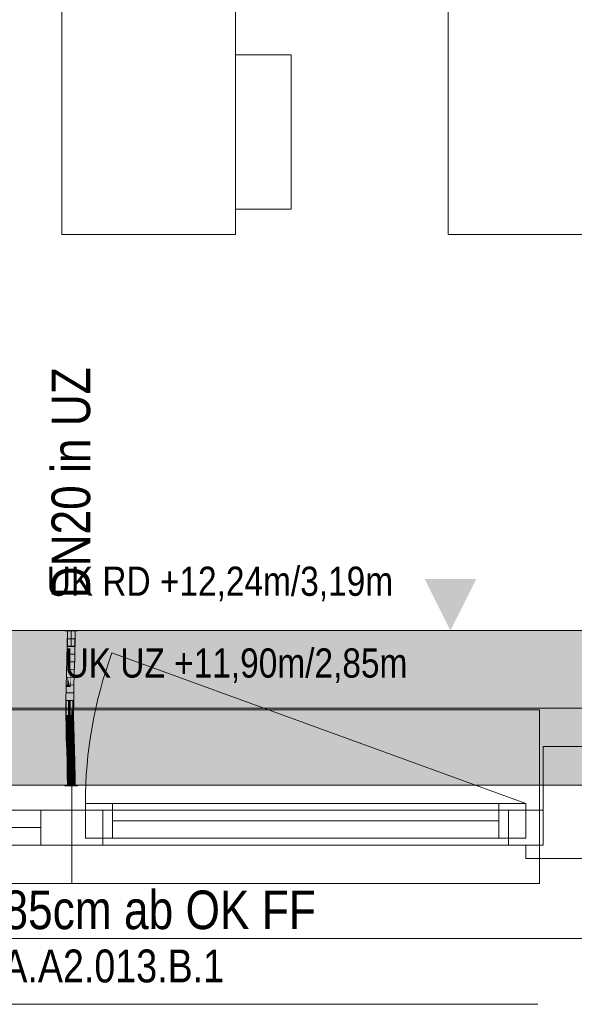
# Model space of a CAD drawing. Extents: x -620 to 300, y 62 to 1112.
# Tile 42 of 95: x -211 to -182, y 369 to 420. Entities that reach past the tile are written whole.
import ezdxf
from ezdxf.lldxf.tags import DXFTag

# ---------------------------------------------------------------- set-up
doc = ezdxf.new("R2010")
doc.units = 0
doc.layers.get('0').update_dxf_attribs({"lineweight": 13})
for name, color, linetype, lineweight, true_color in [('00_Beschriftung UZ', 3, 'Continuous', 13, 0x00ff00), ('30 -33 Aussenwände- 7 Fassade_ Elemente', 7, 'Continuous', 9, 0x00aacc), ('30 -35 Decken- 1 Konstruktion-Träger- Stahlbeton', 7, 'grob-A06G9S5M8I', 13, 0x33aa00), ('60- 61 allgemeine Ausstattung- 1 Möbel', 7, 'Continuous', 9, 0x00cccc), ('70 -72 Beschriftung- 1 Beschriftung allgemein', 7, 'Continuous', 9, 0xff6633), ('E_Leerrohr 20', 7, 'Continuous', 13, 0xcc0099), ('E_Leerrohr 20-Shading', 7, 'Continuous', 13, 0xcc0099), ('iwb_Schraffur_Unterzug', 7, 'Continuous', 5, 0xffffcc)]:
    doc.layers.add(name, color=color, linetype=linetype, lineweight=lineweight, true_color=true_color)
for name, color, linetype, lineweight in [('60- 61 allgemeine Ausstattung- 4 Terrassen', 7, 'Continuous', 9), ('70 -71 Achsen- 1 Gebäudeachsen', 7, 'STRICHPUNKT2-A06G9S5N8I', 18), ('Detailelementbeschriftung', 7, 'Continuous', 9)]:
    doc.layers.add(name, color=color, linetype=linetype, lineweight=lineweight)
doc.styles.get("Standard").update_dxf_attribs({"font": 'ARIALN.TTF'})
tags = doc.linetypes.add('grob-A06G9S5M8I', pattern=[14, 3, -8, 3]).pattern_tags.tags
tags[8:9] = [DXFTag(74, 4), DXFTag(75, 0), DXFTag(340, '0'), DXFTag(46, 0.0), DXFTag(50, 0.0), DXFTag(44, 0.0), DXFTag(45, 0.0)]
tags[6:7] = [DXFTag(74, 4), DXFTag(75, 0), DXFTag(340, '0'), DXFTag(46, 0.0), DXFTag(50, 0.0), DXFTag(44, 0.0), DXFTag(45, 0.0)]
tags[4:5] = [DXFTag(74, 4), DXFTag(75, 0), DXFTag(340, '0'), DXFTag(46, 0.0), DXFTag(50, 0.0), DXFTag(44, 0.0), DXFTag(45, 0.0)]
tags = doc.linetypes.add('STRICHPUNKT2', pattern=[12.7, 6.35, -3.175, 0, -3.175]).pattern_tags.tags
tags[10:11] = [DXFTag(74, 4), DXFTag(75, 0), DXFTag(340, '0'), DXFTag(46, 0.0), DXFTag(50, 0.0), DXFTag(44, 0.0), DXFTag(45, 0.0)]
tags[8:9] = [DXFTag(74, 4), DXFTag(75, 0), DXFTag(340, '0'), DXFTag(46, 0.0), DXFTag(50, 0.0), DXFTag(44, 0.0), DXFTag(45, 0.0)]
tags[6:7] = [DXFTag(74, 4), DXFTag(75, 0), DXFTag(340, '0'), DXFTag(46, 0.0), DXFTag(50, 0.0), DXFTag(44, 0.0), DXFTag(45, 0.0)]
tags[4:5] = [DXFTag(74, 4), DXFTag(75, 0), DXFTag(340, '0'), DXFTag(46, 0.0), DXFTag(50, 0.0), DXFTag(44, 0.0), DXFTag(45, 0.0)]
tags = doc.linetypes.add('STRICHPUNKT2-A06G9S5N8I', pattern=[12.7, 6.35, -3.175, 0, -3.175]).pattern_tags.tags
tags[10:11] = [DXFTag(74, 4), DXFTag(75, 0), DXFTag(340, '0'), DXFTag(46, 0.0), DXFTag(50, 0.0), DXFTag(44, 0.0), DXFTag(45, 0.0)]
tags[8:9] = [DXFTag(74, 4), DXFTag(75, 0), DXFTag(340, '0'), DXFTag(46, 0.0), DXFTag(50, 0.0), DXFTag(44, 0.0), DXFTag(45, 0.0)]
tags[6:7] = [DXFTag(74, 4), DXFTag(75, 0), DXFTag(340, '0'), DXFTag(46, 0.0), DXFTag(50, 0.0), DXFTag(44, 0.0), DXFTag(45, 0.0)]
tags[4:5] = [DXFTag(74, 4), DXFTag(75, 0), DXFTag(340, '0'), DXFTag(46, 0.0), DXFTag(50, 0.0), DXFTag(44, 0.0), DXFTag(45, 0.0)]

# ---------------------------------------------------------------- blocks, each defined once
blk = doc.blocks.new('Shading-A06G9S4Q8I', base_point=(-207.94, 385.55))
at = {"layer": 'E_Leerrohr 20-Shading', "color": 223, "true_color": 0xc67fb4}
for points in [[(-208.221, 388.453), (-208.28, 388.453), (-208.227, 387.731), (-208.286, 387.732)], [(-207.88, 388.453), (-207.938, 388.453), (-207.886, 387.726), (-207.944, 387.726)], [(-208.227, 387.731), (-208.286, 387.732), (-208.244, 387.007), (-208.301, 387.009)], [(-208.243, 387.007), (-208.227, 387.731), (-208.244, 387.007)], [(-207.89, 387.726), (-207.944, 387.726), (-207.917, 386.999), (-207.96, 387)], [(-207.901, 386.999), (-207.886, 387.726), (-207.917, 386.999), (-207.89, 387.726)], [(-208.244, 387.007), (-208.301, 387.009), (-208.267, 386.283), (-208.321, 386.284)], [(-208.267, 386.283), (-208.263, 386.283), (-208.244, 387.007), (-208.243, 387.007)], [(-208.263, 386.283), (-208.262, 386.283), (-208.243, 387.007)], [(-207.941, 387), (-207.96, 387), (-207.966, 386.275), (-207.979, 386.275)], [(-207.95, 386.274), (-207.917, 386.999), (-207.966, 386.275), (-207.941, 387)], [(-207.921, 386.274), (-207.901, 386.999), (-207.95, 386.274), (-207.917, 386.999)], [(-208.285, 385.688), (-208.267, 386.283), (-208.34, 385.559), (-208.321, 386.284)], [(-208.289, 385.557), (-208.281, 385.557), (-208.285, 385.688), (-208.268, 386.057)], [(-208.285, 385.688), (-208.271, 385.993), (-208.267, 386.283), (-208.263, 386.283)], [(-208.271, 385.993), (-208.268, 386.057), (-208.263, 386.283), (-208.262, 386.283)], [(-207.966, 386.275), (-207.979, 386.275), (-207.991, 385.551), (-207.999, 385.551)], [(-207.983, 385.551), (-207.95, 386.274), (-207.991, 385.551), (-207.966, 386.275)], [(-207.94, 385.55), (-207.921, 386.274), (-207.983, 385.551), (-207.95, 386.274)], [(-208.291, 385.558), (-208.34, 385.559), (-208.314, 384.831), (-208.353, 384.832)], [(-208.285, 385.688), (-208.34, 385.559), (-208.291, 385.558)], [(-208.304, 384.831), (-208.289, 385.557), (-208.314, 384.831), (-208.291, 385.558)], [(-208.295, 384.831), (-208.281, 385.557), (-208.304, 384.831), (-208.289, 385.557)], [(-208.289, 385.557), (-208.285, 385.688), (-208.291, 385.558)], [(-208.009, 384.828), (-207.991, 385.551), (-208.012, 384.828), (-207.996, 385.551)], [(-207.996, 385.551), (-207.999, 385.551), (-208.012, 384.828)], [(-208.006, 384.828), (-207.983, 385.551), (-208.009, 384.828), (-207.991, 385.551)], [(-208.005, 384.828), (-207.983, 385.551), (-207.995, 385.156)], [(-208.005, 384.828), (-207.953, 384.827), (-207.983, 385.551), (-207.94, 385.55)], [(-208.006, 384.828), (-208.005, 384.828), (-207.995, 385.156)], [(-208.319, 384.104), (-208.316, 384.47), (-208.357, 384.104), (-208.355, 384.471)], [(-208.316, 384.47), (-208.314, 384.831), (-208.355, 384.471), (-208.353, 384.832)], [(-208.306, 384.104), (-208.304, 384.831), (-208.319, 384.104), (-208.314, 384.831)], [(-208.298, 384.104), (-208.295, 384.831), (-208.306, 384.104), (-208.304, 384.831)], [(-208.011, 384.105), (-208.008, 384.465), (-208.015, 384.105), (-208.014, 384.465)], [(-208.014, 384.465), (-208.012, 384.465), (-208.012, 384.828), (-208.009, 384.828)], [(-208.012, 384.465), (-208.008, 384.465), (-208.009, 384.828), (-208.006, 384.828)], [(-208.011, 384.105), (-207.957, 384.105), (-208.008, 384.465), (-207.955, 384.464)], [(-208.008, 384.465), (-207.955, 384.464), (-208.005, 384.828), (-207.953, 384.827)], [(-208.008, 384.465), (-208.005, 384.828), (-208.008, 384.538)], [(-208.005, 384.828), (-208.006, 384.828), (-208.008, 384.538)], [(-208.319, 384.104), (-208.357, 384.104), (-208.306, 383.493), (-208.349, 383.492)], [(-208.296, 383.493), (-208.306, 384.104), (-208.306, 383.493), (-208.319, 384.104)], [(-208.29, 383.494), (-208.298, 384.104), (-208.296, 383.493), (-208.306, 384.104)], [(-208.011, 384.105), (-208.015, 384.105), (-207.998, 383.499), (-208.007, 383.499)], [(-207.949, 383.5), (-207.957, 384.105), (-207.998, 383.499), (-208.011, 384.105)], [(-208.306, 383.493), (-208.349, 383.492), (-208.28, 382.884), (-208.334, 382.882)], [(-208.277, 382.884), (-208.296, 383.493), (-208.28, 382.884), (-208.306, 383.493)], [(-208.275, 382.884), (-208.29, 383.494), (-208.277, 382.884), (-208.296, 383.493)], [(-207.972, 382.892), (-207.998, 383.499), (-207.993, 382.892), (-208.007, 383.499)], [(-208.007, 383.499), (-208.007, 383.499), (-207.993, 382.892)], [(-207.934, 382.893), (-207.949, 383.5), (-207.972, 382.892), (-207.998, 383.499)], [(-208.28, 382.884), (-208.334, 382.882), (-208.272, 382.715), (-208.313, 382.715)], [(-208.313, 382.715), (-208.334, 382.882), (-208.329, 382.714)], [(-208.268, 382.645), (-208.27, 382.715), (-208.28, 382.884), (-208.277, 382.884)], [(-208.27, 382.715), (-208.275, 382.884), (-208.277, 382.884)], [(-207.987, 382.717), (-207.964, 382.717), (-207.993, 382.892), (-207.972, 382.892)], [(-207.964, 382.717), (-207.929, 382.718), (-207.972, 382.892), (-207.934, 382.893)], [(-208.316, 382.273), (-208.257, 382.275), (-208.329, 382.714), (-208.313, 382.715)], [(-208.313, 382.715), (-208.257, 382.275), (-208.272, 382.715), (-208.268, 382.645)], [(-207.974, 382.283), (-207.941, 382.284), (-207.987, 382.717), (-207.964, 382.717)], [(-207.941, 382.284), (-207.974, 382.283), (-207.911, 381.675), (-207.957, 381.674)], [(-207.941, 382.284), (-207.916, 382.285), (-207.964, 382.717), (-207.929, 382.718)], [(-207.898, 381.676), (-207.916, 382.285), (-207.911, 381.675), (-207.941, 382.284)], [(-208.257, 382.275), (-208.316, 382.273), (-208.24, 381.667), (-208.298, 381.666)], [(-208.24, 381.667), (-208.298, 381.666), (-208.227, 381.06), (-208.285, 381.059)], [(-208.226, 381.06), (-208.24, 381.667), (-208.227, 381.06), (-208.24, 381.667)], [(-207.911, 381.675), (-207.957, 381.674), (-207.889, 381.065), (-207.943, 381.064)], [(-207.885, 381.065), (-207.898, 381.676), (-207.889, 381.065), (-207.911, 381.675)], [(-208.227, 381.06), (-208.285, 381.059), (-208.225, 380.453), (-208.28, 380.453)], [(-208.225, 380.453), (-208.223, 380.453), (-208.227, 381.06), (-208.226, 381.06)], [(-208.223, 380.453), (-208.221, 380.453), (-208.226, 381.06)], [(-207.88, 380.453), (-207.889, 381.065), (-207.938, 380.453), (-207.943, 381.064)], [(-207.88, 380.453), (-207.885, 381.065), (-207.889, 381.065)]]:
    blk.add_solid(points, dxfattribs=at)
at = {"layer": 'E_Leerrohr 20-Shading', "color": 231, "true_color": 0xe17fc9}
for points in [[(-208.08, 388.453), (-208.221, 388.453), (-208.086, 387.729), (-208.227, 387.731)], [(-208.08, 388.453), (-208.086, 387.729), (-208.081, 387.728)], [(-208.081, 387.728), (-208.075, 387.728), (-208.08, 388.453)], [(-208.075, 387.728), (-207.944, 387.726), (-208.08, 388.453), (-207.938, 388.453)], [(-208.086, 387.729), (-208.227, 387.731), (-208.101, 387.004), (-208.243, 387.007)], [(-208.086, 387.729), (-208.101, 387.004), (-208.097, 387.004)], [(-208.097, 387.004), (-208.086, 387.003), (-208.086, 387.729), (-208.081, 387.728)], [(-208.081, 387.728), (-208.086, 387.003), (-208.075, 387.728), (-208.064, 387.003)], [(-208.064, 387.003), (-207.96, 387), (-208.075, 387.728), (-207.944, 387.726)], [(-208.101, 387.004), (-208.243, 387.007), (-208.121, 386.279), (-208.262, 386.283)], [(-208.101, 387.004), (-208.121, 386.279), (-208.119, 386.279)], [(-208.11, 386.279), (-208.097, 387.004), (-208.119, 386.279), (-208.101, 387.004)], [(-208.11, 386.279), (-208.092, 386.278), (-208.097, 387.004), (-208.086, 387.003)], [(-208.086, 387.003), (-208.092, 386.278), (-208.064, 387.003), (-208.05, 386.277)], [(-208.05, 386.277), (-207.979, 386.275), (-208.064, 387.003), (-207.96, 387)], [(-208.268, 386.057), (-208.281, 385.557), (-208.259, 385.557)], [(-208.14, 385.554), (-208.121, 386.279), (-208.268, 386.057), (-208.262, 386.283)], [(-208.14, 385.554), (-208.268, 386.057), (-208.259, 385.557)], [(-208.119, 386.279), (-208.121, 386.279), (-208.136, 385.554), (-208.14, 385.554)], [(-208.122, 385.554), (-208.11, 386.279), (-208.136, 385.554), (-208.119, 386.279)], [(-208.114, 386.015), (-208.122, 385.554), (-208.094, 386.014), (-208.097, 385.553)], [(-208.11, 386.279), (-208.114, 386.015), (-208.092, 386.278), (-208.094, 386.014)], [(-208.092, 386.278), (-208.097, 385.553), (-208.05, 386.277), (-208.037, 385.552)], [(-208.037, 385.552), (-207.999, 385.551), (-208.05, 386.277), (-207.979, 386.275)], [(-208.259, 385.557), (-208.281, 385.557), (-208.249, 384.831), (-208.295, 384.831)], [(-208.249, 384.831), (-208.153, 384.829), (-208.259, 385.557), (-208.145, 385.554)], [(-208.136, 385.554), (-208.14, 385.554), (-208.15, 384.829), (-208.153, 384.829)], [(-208.153, 384.829), (-208.14, 385.554), (-208.145, 385.554)], [(-208.132, 384.829), (-208.122, 385.554), (-208.15, 384.829), (-208.136, 385.554)], [(-208.132, 384.829), (-208.101, 384.829), (-208.122, 385.554), (-208.097, 385.553)], [(-208.097, 385.553), (-208.101, 384.829), (-208.037, 385.552), (-208.027, 384.828)], [(-208.037, 385.552), (-208.027, 384.828), (-207.999, 385.551), (-208.02, 384.828)], [(-208.249, 384.831), (-208.295, 384.831), (-208.247, 384.104), (-208.298, 384.104)], [(-208.155, 384.468), (-208.153, 384.829), (-208.248, 384.469), (-208.249, 384.831)], [(-208.247, 384.104), (-208.157, 384.105), (-208.248, 384.469), (-208.155, 384.468)], [(-208.137, 384.105), (-208.155, 384.468), (-208.157, 384.105)], [(-208.155, 384.468), (-208.134, 384.467), (-208.15, 384.829), (-208.132, 384.829)], [(-208.15, 384.829), (-208.153, 384.829), (-208.155, 384.468)], [(-208.155, 384.468), (-208.137, 384.105), (-208.134, 384.467)], [(-208.132, 384.829), (-208.135, 384.301), (-208.101, 384.829), (-208.102, 384.302)], [(-208.027, 384.828), (-208.101, 384.829), (-208.028, 384.105), (-208.102, 384.105)], [(-208.027, 384.828), (-208.028, 384.105), (-208.025, 384.209)], [(-208.02, 384.828), (-208.027, 384.828), (-208.023, 384.724)], [(-208.023, 384.724), (-208.027, 384.828), (-208.027, 384.621)], [(-208.014, 384.465), (-208.023, 384.724), (-208.025, 384.105), (-208.027, 384.621)], [(-208.014, 384.465), (-208.025, 384.105), (-208.023, 384.105)], [(-208.012, 384.828), (-208.02, 384.828), (-208.014, 384.465), (-208.023, 384.724)], [(-208.014, 384.465), (-208.018, 384.302), (-208.014, 384.302)], [(-208.247, 384.104), (-208.298, 384.104), (-208.253, 383.494), (-208.29, 383.494)], [(-208.253, 383.494), (-208.15, 383.496), (-208.247, 384.104), (-208.163, 384.105)], [(-208.15, 383.496), (-208.149, 383.496), (-208.163, 384.105), (-208.157, 384.105)], [(-208.137, 384.105), (-208.157, 384.105), (-208.135, 383.496), (-208.149, 383.496)], [(-208.135, 384.301), (-208.137, 384.105), (-208.102, 384.302), (-208.102, 384.105)], [(-208.135, 383.496), (-208.1, 383.497), (-208.137, 384.105), (-208.102, 384.105)], [(-208.028, 384.105), (-208.102, 384.105), (-208.043, 383.498), (-208.1, 383.497)], [(-208.04, 383.498), (-208.025, 384.105), (-208.043, 383.498), (-208.028, 384.105)], [(-208.025, 384.105), (-208.04, 383.498), (-208.026, 383.969)], [(-208.04, 383.498), (-208.031, 383.498), (-208.026, 383.969)], [(-208.015, 384.105), (-208.026, 383.969), (-208.02, 383.499), (-208.031, 383.498)], [(-208.028, 384.105), (-208.025, 384.105), (-208.025, 384.209)], [(-208.025, 384.105), (-208.026, 383.969), (-208.023, 384.105)], [(-208.026, 383.969), (-208.015, 384.105), (-208.023, 384.105)], [(-208.018, 384.302), (-208.023, 384.105), (-208.014, 384.302), (-208.015, 384.105)], [(-208.015, 384.105), (-208.02, 383.499), (-208.007, 383.499)], [(-208.253, 383.494), (-208.29, 383.494), (-208.263, 382.884), (-208.275, 382.884)], [(-208.263, 382.884), (-208.134, 382.888), (-208.253, 383.494), (-208.15, 383.496)], [(-208.134, 382.888), (-208.149, 383.496), (-208.15, 383.496)], [(-208.135, 383.496), (-208.149, 383.496), (-208.131, 382.888), (-208.134, 382.888)], [(-208.131, 382.888), (-208.096, 382.889), (-208.135, 383.496), (-208.1, 383.497)], [(-208.04, 383.498), (-208.1, 383.497), (-208.058, 382.89), (-208.096, 382.889)], [(-208.031, 383.498), (-208.04, 383.498), (-208.041, 382.89), (-208.058, 382.89)], [(-208.031, 383.498), (-208.041, 382.89), (-208.02, 383.499), (-208.026, 382.891)], [(-208.02, 383.499), (-208.026, 382.891), (-208.007, 383.499), (-208.001, 382.891)], [(-208.001, 382.891), (-207.993, 382.892), (-208.007, 383.499)], [(-208.27, 382.715), (-208.267, 382.715), (-208.275, 382.884), (-208.263, 382.884)], [(-208.267, 382.715), (-208.129, 382.717), (-208.263, 382.884), (-208.134, 382.888)], [(-208.131, 382.888), (-208.134, 382.888), (-208.129, 382.717)], [(-208.129, 382.717), (-208.093, 382.616), (-208.131, 382.888), (-208.096, 382.889)], [(-208.058, 382.89), (-208.096, 382.889), (-208.06, 382.833)], [(-208.06, 382.833), (-208.096, 382.889), (-208.069, 382.549), (-208.093, 382.616)], [(-208.049, 382.494), (-208.043, 382.805), (-208.069, 382.549), (-208.06, 382.833)], [(-208.043, 382.805), (-208.041, 382.89), (-208.06, 382.833), (-208.058, 382.89)], [(-208.028, 382.781), (-208.043, 382.805), (-208.031, 382.443), (-208.049, 382.494)], [(-208.026, 382.891), (-208.041, 382.89), (-208.028, 382.781), (-208.043, 382.805)], [(-208.028, 382.781), (-208, 382.736), (-208.026, 382.891), (-208.001, 382.891)], [(-208, 382.736), (-207.987, 382.717), (-208.001, 382.891), (-207.993, 382.892)], [(-208.267, 382.715), (-208.27, 382.715), (-208.268, 382.645)], [(-208.257, 382.275), (-208.267, 382.715), (-208.268, 382.645)], [(-208.257, 382.275), (-208.116, 382.279), (-208.267, 382.715), (-208.129, 382.717)], [(-208.116, 382.279), (-208.09, 382.28), (-208.129, 382.717), (-208.093, 382.616)], [(-208.069, 382.549), (-208.093, 382.616), (-208.078, 382.28), (-208.09, 382.28)], [(-208.054, 382.281), (-208.049, 382.494), (-208.078, 382.28), (-208.069, 382.549)], [(-208.031, 382.443), (-208.049, 382.494), (-208.033, 382.282), (-208.054, 382.281)], [(-208.033, 382.282), (-207.995, 382.283), (-208.031, 382.443), (-207.996, 382.343)], [(-208.031, 382.443), (-207.996, 382.343), (-208.028, 382.781), (-208, 382.736)], [(-208.004, 381.673), (-207.957, 381.674), (-207.995, 382.283), (-207.974, 382.283)], [(-207.996, 382.343), (-207.994, 382.337), (-208, 382.736), (-207.987, 382.717)], [(-207.995, 382.283), (-207.995, 382.283), (-207.996, 382.343), (-207.994, 382.337)], [(-207.995, 382.283), (-207.974, 382.283), (-207.994, 382.337)], [(-207.994, 382.337), (-207.974, 382.283), (-207.987, 382.717)], [(-208.116, 382.279), (-208.257, 382.275), (-208.098, 381.671), (-208.24, 381.667)], [(-208.09, 382.28), (-208.116, 382.279), (-208.085, 381.671), (-208.098, 381.671)], [(-208.078, 382.28), (-208.09, 382.28), (-208.088, 381.969)], [(-208.054, 382.281), (-208.078, 382.28), (-208.085, 381.671), (-208.088, 381.969)], [(-208.054, 382.281), (-208.085, 381.671), (-208.066, 381.671)], [(-208.054, 382.281), (-208.066, 381.671), (-208.033, 382.282), (-208.04, 381.672)], [(-208.04, 381.672), (-208.004, 381.673), (-208.033, 382.282), (-207.995, 382.283)], [(-208.098, 381.671), (-208.24, 381.667), (-208.085, 381.062), (-208.226, 381.06)], [(-208.082, 381.062), (-208.081, 381.062), (-208.098, 381.671), (-208.085, 381.671)], [(-208.098, 381.671), (-208.098, 381.671), (-208.082, 381.062), (-208.085, 381.062)], [(-208.066, 381.671), (-208.085, 381.671), (-208.076, 381.062), (-208.081, 381.062)], [(-208.04, 381.672), (-208.066, 381.671), (-208.046, 381.063), (-208.076, 381.062)], [(-208.014, 381.063), (-208.004, 381.673), (-208.046, 381.063), (-208.04, 381.672)], [(-208.014, 381.063), (-207.943, 381.064), (-208.004, 381.673), (-207.957, 381.674)], [(-208.085, 381.062), (-208.226, 381.06), (-208.08, 380.453), (-208.221, 380.453)], [(-208.081, 380.997), (-208.082, 381.062), (-208.08, 380.769), (-208.085, 381.062)], [(-208.08, 380.453), (-208.08, 380.769), (-208.085, 381.062)], [(-208.081, 381.062), (-208.082, 381.062), (-208.081, 380.997)], [(-208.076, 381.062), (-208.081, 381.062), (-208.077, 380.838)], [(-208.081, 380.997), (-208.077, 380.811), (-208.081, 381.062), (-208.077, 380.838)], [(-208.078, 380.641), (-208.077, 380.811), (-208.08, 380.769), (-208.081, 380.997)], [(-208.08, 380.453), (-208.078, 380.641), (-208.08, 380.769)], [(-208.076, 380.453), (-208.071, 380.453), (-208.078, 380.641), (-208.077, 380.811)], [(-208.014, 381.063), (-208.076, 381.062), (-208.071, 380.453), (-208.077, 380.838)], [(-208.077, 380.811), (-208.071, 380.453), (-208.077, 380.838)], [(-208.014, 381.063), (-208.071, 380.453), (-208.021, 380.453)], [(-208.021, 380.453), (-207.938, 380.453), (-208.014, 381.063), (-207.943, 381.064)], [(-208.076, 380.453), (-208.078, 380.641), (-208.08, 380.453)]]:
    blk.add_solid(points, dxfattribs=at)
blk = doc.blocks.new('Shading-A06G9S4S8I', base_point=(-208.074, 380.453))
at = {"layer": 'E_Leerrohr 20-Shading', "color": 213, "true_color": 0xd67fc0}
for points in [[(-208.08, 381.063), (-208.08, 381.241), (-208.28, 380.453), (-208.28, 381.241)], [(-208.08, 381.063), (-208.28, 380.453), (-208.092, 380.453)], [(-208.092, 380.453), (-208.085, 380.453), (-208.08, 381.063), (-208.08, 380.821)], [(-208.085, 380.453), (-208.08, 380.453), (-208.08, 380.821)], [(-208.08, 381.063), (-207.992, 380.795), (-208.08, 381.241), (-207.985, 381.241)], [(-208.074, 380.453), (-207.997, 380.453), (-208.08, 381.063), (-207.992, 380.795)], [(-208.074, 380.453), (-208.08, 381.063), (-208.077, 380.453), (-208.08, 380.821)], [(-208.08, 380.821), (-208.08, 380.453), (-208.077, 380.453)], [(-207.997, 380.453), (-207.88, 380.453), (-207.992, 380.795)], [(-207.992, 380.795), (-207.88, 380.453), (-207.985, 381.241), (-207.88, 381.241)], [(-208.253, 380.453), (-208.41, 380.453), (-208.253, 380.441), (-208.41, 380.441)], [(-208.08, 380.441), (-208.08, 380.453), (-208.253, 380.441), (-208.253, 380.453)], [(-208.035, 380.453), (-208.08, 380.453), (-208.035, 380.441), (-208.08, 380.441)], [(-208.008, 380.441), (-208.008, 380.453), (-208.035, 380.441), (-208.035, 380.453)], [(-208.008, 380.441), (-207.982, 380.441), (-208.008, 380.453), (-207.982, 380.453)], [(-207.982, 380.441), (-207.75, 380.441), (-207.982, 380.453), (-207.75, 380.453)]]:
    blk.add_solid(points, dxfattribs=at)
blk = doc.blocks.new('Shading-A06G9S4U8I', base_point=(-208.08, 388.453))
at = {"layer": 'E_Leerrohr 20-Shading', "color": 213, "true_color": 0xd67fc0}
for points in [[(-208.41, 388.465), (-208.41, 388.453), (-208.302, 388.465), (-208.302, 388.453)], [(-208.302, 388.453), (-208.08, 388.453), (-208.302, 388.465), (-208.08, 388.465)], [(-208.28, 387.665), (-208.08, 387.665), (-208.28, 388.453), (-208.08, 388.453)], [(-208.08, 388.465), (-208.08, 388.453), (-207.988, 388.465), (-207.988, 388.453)], [(-208.08, 388.453), (-208.08, 387.665), (-207.88, 388.453), (-207.891, 387.665)], [(-207.988, 388.453), (-207.75, 388.453), (-207.988, 388.465), (-207.75, 388.465)], [(-207.891, 387.665), (-207.88, 387.665), (-207.88, 388.453)]]:
    blk.add_solid(points, dxfattribs=at)
blk = doc.blocks.new('Referenz-A06G9S5P8I')
at = {"layer": '00_Beschriftung UZ', "color": 0, "lineweight": -2}
for points in [[(-189.785, 391.145), (-188.453, 388.474), (-187.115, 391.143)], [(-189.785, 385.804), (-188.453, 388.474), (-187.115, 385.805)]]:
    blk.add_solid(points, dxfattribs=at)
at = {"layer": '30 -33 Aussenwände- 7 Fassade_ Elemente', "color": 0, "linetype": 'Continuous', "lineweight": -2, "ltscale": 0.13}
for p, q in [((-130.049, 388.474), (-286.049, 388.474)), ((-183.649, 382.474), (-183.649, 377.374)), ((-181.249, 382.474), (-183.649, 382.474)), ((-207.349, 377.724), (-207.349, 379.524)), ((-207.349, 379.524), (-205.949, 379.524)), ((-207.349, 377.724), (-207.349, 379.524)), ((-207.349, 379.524), (-184.549, 379.524)), ((-205.949, 379.524), (-205.949, 377.724)), ((-185.949, 379.524), (-184.549, 379.524)), ((-185.949, 377.724), (-185.949, 379.524)), ((-184.549, 379.524), (-184.549, 377.724)), ((-184.549, 379.524), (-184.549, 377.724)), ((-232.449, 379.174), (-208.049, 379.174)), ((-209.649, 379.174), (-208.049, 379.174)), ((-209.649, 377.374), (-209.649, 379.174)), ((-208.049, 379.174), (-206.449, 379.174)), ((-208.049, 379.174), (-208.049, 377.374)), ((-208.049, 379.174), (-183.649, 379.174)), ((-208.049, 379.174), (-208.049, 377.374)), ((-206.449, 379.174), (-206.449, 377.374)), ((-185.449, 379.174), (-183.649, 379.174)), ((-185.449, 377.374), (-185.449, 379.174)), ((-183.649, 379.174), (-183.649, 377.374)), ((-183.649, 379.174), (-183.649, 377.374)), ((-209.649, 378.274), (-230.649, 378.274)), ((-205.949, 378.624), (-185.949, 378.624)), ((-205.949, 377.724), (-207.349, 377.724)), ((-184.549, 377.724), (-207.349, 377.724)), ((-184.549, 377.724), (-185.949, 377.724)), ((-208.049, 377.374), (-232.449, 377.374)), ((-208.049, 377.374), (-209.649, 377.374)), ((-206.449, 377.374), (-208.049, 377.374)), ((-183.649, 377.374), (-208.049, 377.374)), ((-183.649, 377.374), (-185.449, 377.374)), ((-183.649, 377.374), (-184.549, 377.374)), ((-184.549, 377.374), (-184.549, 376.674)), ((-184.549, 376.674), (-180.349, 376.674)), ((-289.149, 372.534), (-126.949, 372.534))]:
    blk.add_line(p, q, dxfattribs=at)
at = {"layer": '30 -33 Aussenwände- 7 Fassade_ Elemente', "color": 0, "linetype": 'grob-A06G9S5M8I', "lineweight": -2, "ltscale": 0.13}
blk.add_line((-184.549, 379.524), (-205.974, 387.322), dxfattribs=at)
at = {"layer": '30 -33 Aussenwände- 7 Fassade_ Elemente', "color": 0, "lineweight": -2}
for p, q in [((-208.049, 384.374), (-232.249, 384.374)), ((-208.049, 379.174), (-208.049, 384.374)), ((-183.849, 384.374), (-208.049, 384.374)), ((-183.849, 379.174), (-183.849, 384.374)), ((-207.349, 379.524), (-207.349, 377.724)), ((-207.349, 379.524), (-205.949, 379.524)), ((-205.949, 379.524), (-185.949, 379.524)), ((-205.949, 377.724), (-205.949, 379.524)), ((-185.949, 379.524), (-185.949, 377.724)), ((-185.949, 379.524), (-184.549, 379.524)), ((-184.549, 379.524), (-184.549, 377.724)), ((-230.649, 379.174), (-209.649, 379.174)), ((-209.649, 379.174), (-208.049, 379.174)), ((-209.649, 377.374), (-209.649, 379.174)), ((-206.449, 379.174), (-208.049, 379.174)), ((-208.049, 379.174), (-208.049, 377.374)), ((-206.449, 377.374), (-206.449, 379.174)), ((-185.449, 379.174), (-183.849, 379.174)), ((-185.449, 377.374), (-185.449, 379.174)), ((-183.849, 379.174), (-183.849, 377.374)), ((-230.649, 378.274), (-209.649, 378.274)), ((-185.949, 378.624), (-205.949, 378.624)), ((-205.949, 377.724), (-207.349, 377.724)), ((-185.949, 377.724), (-205.949, 377.724)), ((-184.549, 377.724), (-185.949, 377.724)), ((-209.649, 377.374), (-230.649, 377.374)), ((-208.049, 377.374), (-209.649, 377.374)), ((-208.049, 377.374), (-208.049, 375.374)), ((-208.049, 377.374), (-206.449, 377.374)), ((-185.449, 377.374), (-206.449, 377.374)), ((-183.849, 377.374), (-185.449, 377.374)), ((-183.849, 377.374), (-183.849, 375.374)), ((-208.049, 375.374), (-232.249, 375.374)), ((-183.849, 375.374), (-208.049, 375.374))]:
    blk.add_line(p, q, dxfattribs=at)
at = {"layer": '30 -33 Aussenwände- 7 Fassade_ Elemente', "color": 0, "linetype": 'grob-A06G9S5M8I', "lineweight": -2, "ltscale": 0.13}
blk.add_ellipse((-184.549, 379.524), major_axis=(-21.425, 7.798), ratio=1, start_param=0, end_param=0.349066, dxfattribs=at)
at = {"layer": '30 -35 Decken- 1 Konstruktion-Träger- Stahlbeton', "color": 0, "lineweight": -2}
for p, q in [((-451.549, 388.474), (35.451, 388.474)), ((-451.549, 380.474), (35.451, 380.474))]:
    blk.add_line(p, q, dxfattribs=at)
at = {"layer": '60- 61 allgemeine Ausstattung- 1 Möbel', "color": 0, "linetype": 'Continuous', "lineweight": -2, "ltscale": 0.13}
for p, q in [((-208.572, 408.98), (-208.572, 430.98)), ((-199.572, 430.98), (-199.572, 408.98)), ((-188.572, 408.98), (-188.572, 430.98)), ((-199.572, 410.285), (-199.572, 418.285)), ((-199.572, 418.285), (-196.691, 418.285)), ((-196.691, 418.285), (-196.691, 410.285)), ((-196.691, 410.285), (-199.572, 410.285)), ((-199.572, 408.98), (-208.572, 408.98)), ((-179.572, 408.98), (-188.572, 408.98))]:
    blk.add_line(p, q, dxfattribs=at)
at = {"layer": '60- 61 allgemeine Ausstattung- 4 Terrassen', "color": 0, "lineweight": -2}
blk.add_line((-138.129, 372.534), (-275.61, 372.534), dxfattribs=at)
at = {"layer": '70 -71 Achsen- 1 Gebäudeachsen', "color": 0, "linetype": 'STRICHPUNKT2-A06G9S5N8I', "lineweight": -2, "ltscale": 0.13}
blk.add_line((-538.631, 384.453), (76.533, 384.453), dxfattribs=at)
at = {"layer": '70 -72 Beschriftung- 1 Beschriftung allgemein', "color": 0, "linetype": 'Continuous', "lineweight": -2, "ltscale": 0.13}
blk.add_line((-230.928, 369.128), (-183.928, 369.128), dxfattribs=at)
at = {"layer": '00_Beschriftung UZ', "color": 0, "linetype": 'ByBlock', "lineweight": -2, "ltscale": 0.13, "char_height": 1.51033, "attachment_point": 1}
for s, insert in [('{\\fArial Narrow;UK RD +12,24m/3,19m}', (-209.352, 391.785)), ('{\\fArial Narrow;UK UZ +11,90m/2,85m}', (-208.422, 387.552))]:
    blk.add_mtext(s, dxfattribs=dict(at, insert=insert))
at = {"layer": '30 -33 Aussenwände- 7 Fassade_ Elemente', "color": 0, "linetype": 'ByBlock', "lineweight": -2, "ltscale": 0.13, "insert": (-217.06, 375.018), "char_height": 2, "attachment_point": 1}
blk.add_mtext('{\\fArial Narrow;BRH 85cm ab OK FF}', dxfattribs=at)
at = {"layer": '70 -72 Beschriftung- 1 Beschriftung allgemein', "color": 0, "linetype": 'Continuous', "lineweight": -2, "ltscale": 0.13, "insert": (-212.835, 371.963), "char_height": 1.7, "attachment_point": 1}
blk.add_mtext('{\\fArial Narrow;FA.A2.013.B.1}', dxfattribs=at)
blk = doc.blocks.new('Referenz-A06G9S5R8I')
at = {"layer": 'iwb_Schraffur_Unterzug', "linetype": 'Continuous', "ltscale": 0.13}
blk.add_solid([(-451.579, 388.453), (35.421, 388.453), (-451.579, 380.453), (35.421, 380.453)], dxfattribs=at)
blk = doc.blocks.new('Flexrohr-A06G9SBJ8I')
at = {"color": 0, "linetype": 'ByBlock', "lineweight": -2, "ltscale": 0.13}
for p, q in [((-208.28, 388.453), (-208.286, 387.732)), ((-208.28, 388.453), (-207.88, 388.453)), ((-207.88, 388.453), (-207.886, 387.726)), ((-208.271, 388.055), (-207.895, 388.052)), ((-208.286, 387.732), (-208.301, 387.009)), ((-208.275, 387.656), (-207.899, 387.65)), ((-207.886, 387.726), (-207.901, 386.999)), ((-208.301, 387.009), (-208.321, 386.284)), ((-208.284, 387.258), (-207.908, 387.25)), ((-207.901, 386.999), (-207.921, 386.274)), ((-208.304, 386.459), (-207.928, 386.449)), ((-208.293, 386.858), (-207.917, 386.849)), ((-208.321, 386.284), (-208.34, 385.559)), ((-208.315, 386.059), (-207.939, 386.049)), ((-207.921, 386.274), (-207.94, 385.55)), ((-208.34, 385.559), (-208.353, 384.832)), ((-208.325, 385.658), (-207.949, 385.65)), ((-207.94, 385.55), (-207.953, 384.827)), ((-208.341, 384.856), (-207.965, 384.852)), ((-208.333, 385.258), (-207.958, 385.251)), ((-208.353, 384.832), (-208.357, 384.104)), ((-208.343, 384.455), (-207.967, 384.454)), ((-207.953, 384.827), (-207.957, 384.105)), ((-208.357, 384.104), (-208.349, 383.492)), ((-208.344, 384.053), (-207.968, 384.055)), ((-207.957, 384.105), (-207.949, 383.5)), ((-208.349, 383.492), (-208.334, 382.882)), ((-208.339, 383.652), (-207.963, 383.657)), ((-207.949, 383.5), (-207.934, 382.893)), ((-208.334, 382.882), (-208.316, 382.273)), ((-208.331, 383.25), (-207.955, 383.259)), ((-208.321, 382.849), (-207.945, 382.86)), ((-207.934, 382.893), (-207.916, 382.285)), ((-208.309, 382.449), (-207.933, 382.46)), ((-207.916, 382.285), (-207.898, 381.676)), ((-208.316, 382.273), (-208.298, 381.666)), ((-208.297, 382.05), (-207.921, 382.06)), ((-208.298, 381.666), (-208.285, 381.059)), ((-208.286, 381.65), (-207.91, 381.66)), ((-207.898, 381.676), (-207.885, 381.065)), ((-208.285, 381.059), (-208.28, 380.453)), ((-208.277, 381.252), (-207.901, 381.259)), ((-208.271, 380.853), (-207.895, 380.857)), ((-207.885, 381.065), (-207.88, 380.453)), ((-208.28, 380.453), (-207.88, 380.453)), ((-208.268, 380.455), (-207.892, 380.455))]:
    blk.add_line(p, q, dxfattribs=at)
blk = doc.blocks.new('Enddeckel-A06G9SBN8I')
at = {"color": 0, "linetype": 'ByBlock', "lineweight": -2, "ltscale": 0.13}
for p, q in [((-208.28, 381.241), (-208.28, 380.453)), ((-208.162, 381.241), (-208.28, 381.241)), ((-207.997, 381.241), (-208.162, 381.241)), ((-207.88, 381.241), (-207.997, 381.241)), ((-207.88, 380.453), (-207.88, 381.241)), ((-208.41, 380.453), (-208.41, 380.441)), ((-208.216, 380.453), (-208.41, 380.453)), ((-208.216, 380.441), (-208.41, 380.441)), ((-208.162, 380.453), (-208.28, 380.453)), ((-207.943, 380.453), (-208.216, 380.453)), ((-207.943, 380.441), (-208.216, 380.441)), ((-207.997, 380.453), (-208.162, 380.453)), ((-207.88, 380.453), (-207.997, 380.453)), ((-207.75, 380.453), (-207.943, 380.453)), ((-207.75, 380.441), (-207.943, 380.441)), ((-207.75, 380.441), (-207.75, 380.453))]:
    blk.add_line(p, q, dxfattribs=at)
at = {"color": 0, "linetype": 'STRICHPUNKT2', "lineweight": 5, "ltscale": 0.13}
blk.add_line((-208.08, 380.453), (-208.08, 381.241), dxfattribs=at)
blk = doc.blocks.new('Enddeckel-A06G9SBZ8I')
at = {"color": 0, "linetype": 'ByBlock', "lineweight": -2, "ltscale": 0.13}
for p, q in [((-208.41, 388.465), (-208.41, 388.453)), ((-208.41, 388.465), (-208.216, 388.465)), ((-208.41, 388.453), (-208.216, 388.453)), ((-208.28, 388.453), (-208.28, 387.665)), ((-208.28, 388.453), (-208.162, 388.453)), ((-208.216, 388.465), (-207.943, 388.465)), ((-208.216, 388.453), (-207.943, 388.453)), ((-208.162, 388.453), (-207.997, 388.453)), ((-207.997, 388.453), (-207.88, 388.453)), ((-207.943, 388.465), (-207.75, 388.465)), ((-207.943, 388.453), (-207.75, 388.453)), ((-207.88, 387.665), (-207.88, 388.453)), ((-207.75, 388.453), (-207.75, 388.465)), ((-208.28, 387.665), (-208.162, 387.665)), ((-208.162, 387.665), (-207.997, 387.665)), ((-207.997, 387.665), (-207.88, 387.665))]:
    blk.add_line(p, q, dxfattribs=at)
at = {"color": 0, "linetype": 'STRICHPUNKT2', "lineweight": 5, "ltscale": 0.13}
blk.add_line((-208.08, 388.453), (-208.08, 387.665), dxfattribs=at)
blk = doc.blocks.new('Einzeiliger Text-A06G9SCN8I')
at = {"color": 0, "lineweight": -2, "insert": (-209.099, 390.142), "char_height": 2, "attachment_point": 1, "rotation": 90}
blk.add_mtext('{\\fArial Narrow;DN20 in UZ}', dxfattribs=at)

msp = doc.modelspace()

# ---------------------------------------------------------------- block references
at = {"color": 8, "lineweight": 13, "ltscale": 0.13, "true_color": 0x808080}
msp.add_blockref('Referenz-A06G9S5P8I', (0, 0), dxfattribs=at)
at = {"color": 8, "lineweight": 25, "ltscale": 0.25, "true_color": 0x808080}
msp.add_blockref('Referenz-A06G9S5R8I', (0, 0), dxfattribs=at)
at = {"layer": 'Detailelementbeschriftung', "ltscale": 0.13}
msp.add_blockref('Einzeiliger Text-A06G9SCN8I', (0, 0), dxfattribs=at)
at = {"layer": 'E_Leerrohr 20'}
for name, p in [('Shading-A06G9S4U8I', (-208.08, 388.453)), ('Shading-A06G9S4Q8I', (-207.94, 385.55)), ('Shading-A06G9S4S8I', (-208.074, 380.453))]:
    msp.add_blockref(name, p, dxfattribs=at)
at = {"layer": 'E_Leerrohr 20', "ltscale": 0.13}
for name in ['Enddeckel-A06G9SBZ8I', 'Flexrohr-A06G9SBJ8I', 'Enddeckel-A06G9SBN8I']:
    msp.add_blockref(name, (0, 0), dxfattribs=at)

doc.saveas('drawing.dxf')
